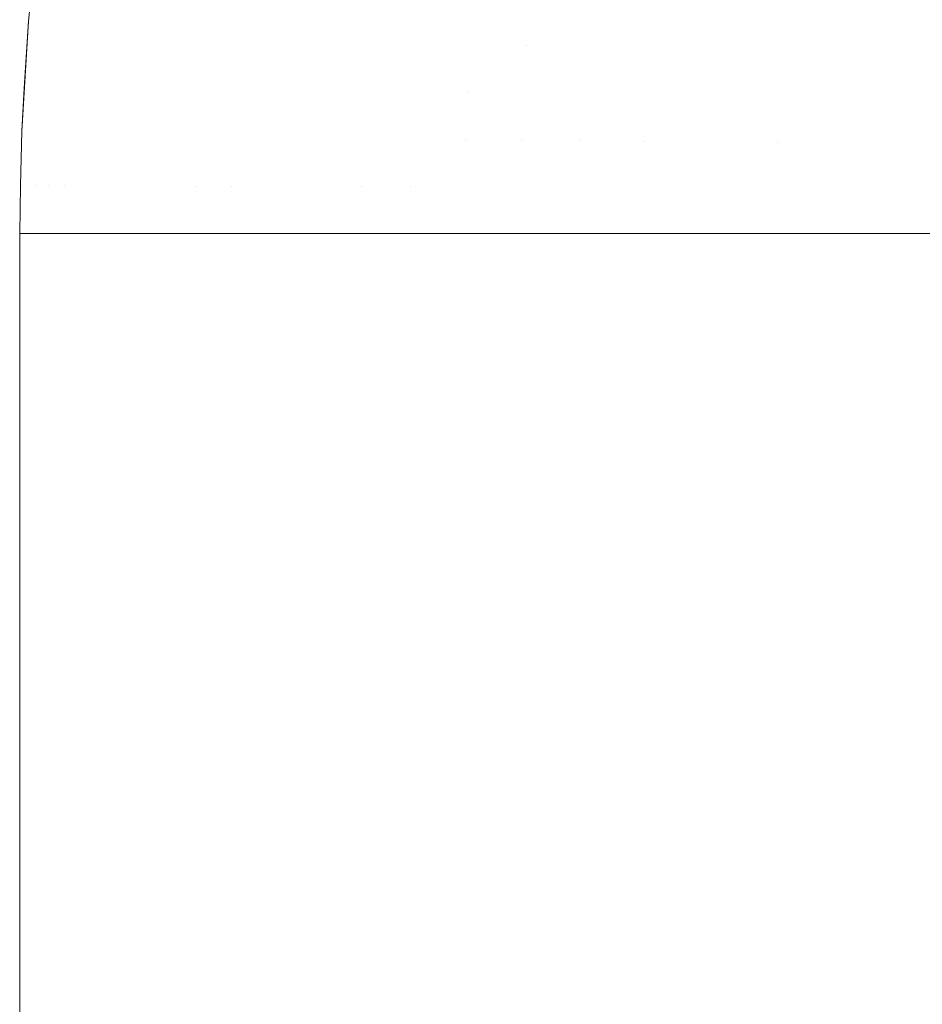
# Model space of a CAD drawing. Header units: centimetres. Extents: x -62 to 63, y 4 to 6.
# Tile 71 of 256: x -62.0865 to -62.0718, y 5.8876 to 5.9037. Entities that reach past the tile are written whole.
import ezdxf

# ---------------------------------------------------------------- set-up
doc = ezdxf.new("R2010")
doc.units = ezdxf.units.CM
doc.header["$LTSCALE"] = 2.54
doc.layers.add('Lucido design-1', color=7, linetype='Continuous')

# ---------------------------------------------------------------- blocks, each defined once
blk = doc.blocks.new('Gruppo-4-1')
at = {"color": 7, "linetype": 'Continuous', "lineweight": 9}
for points, invisible_edges in [([(-62.086212, 5.905473, -2276.92217), (-62.086396, 5.903675, -2276.92217), (-62.086396, 5.903675, -2276.32217), (-62.086343, 5.904194, -2276.32217)], 10), ([(-62.086396, 5.903675, -2276.92217), (-62.086212, 5.905473, -2276.92217), (-62.086238, 5.905009, -2276.923732), (-62.086322, 5.904194, -2276.923732)], 14), ([(-62.078273, 5.903276, -2276.296068), (-62.078126, 5.904843, -2276.296068), (-62.079042, 5.904862, -2276.297555), (-62.079123, 5.904072, -2276.297555)], 15), ([(-62.079123, 5.904072, -2276.946785), (-62.079042, 5.904862, -2276.946785), (-62.078126, 5.904843, -2276.948272), (-62.078273, 5.903276, -2276.948272)], 15), ([(-62.078273, 5.903276, -2276.296068), (-62.077306, 5.903263, -2276.29459), (-62.07716, 5.904823, -2276.29459), (-62.078126, 5.904843, -2276.296068)], 15), ([(-62.078126, 5.904843, -2276.948272), (-62.07716, 5.904823, -2276.94975), (-62.077306, 5.903263, -2276.94975), (-62.078273, 5.903276, -2276.948272)], 15), ([(-62.076142, 5.904802, -2276.293122), (-62.07716, 5.904823, -2276.29459), (-62.077306, 5.903263, -2276.29459), (-62.076288, 5.903249, -2276.293122)], 15), ([(-62.076288, 5.903249, -2276.951217), (-62.077306, 5.903263, -2276.94975), (-62.07716, 5.904823, -2276.94975), (-62.076142, 5.904802, -2276.951217)], 15), ([(-62.076288, 5.903249, -2276.293122), (-62.075219, 5.903235, -2276.291665), (-62.075074, 5.904781, -2276.291665), (-62.076142, 5.904802, -2276.293122)], 15), ([(-62.076142, 5.904802, -2276.951217), (-62.075074, 5.904781, -2276.952675), (-62.075219, 5.903235, -2276.952675), (-62.076288, 5.903249, -2276.951217)], 15), ([(-62.073957, 5.904758, -2276.290218), (-62.075074, 5.904781, -2276.291665), (-62.075219, 5.903235, -2276.291665), (-62.074102, 5.903219, -2276.290218)], 15), ([(-62.074102, 5.903219, -2276.954122), (-62.075219, 5.903235, -2276.952675), (-62.075074, 5.904781, -2276.952675), (-62.073957, 5.904758, -2276.954122)], 15), ([(-62.074102, 5.903219, -2276.290218), (-62.072935, 5.903204, -2276.288781), (-62.072792, 5.904734, -2276.288781), (-62.073957, 5.904758, -2276.290218)], 15), ([(-62.073957, 5.904758, -2276.954122), (-62.072792, 5.904734, -2276.955559), (-62.072935, 5.903204, -2276.955559), (-62.074102, 5.903219, -2276.954122)], 15), ([(-62.071578, 5.904709, -2276.287357), (-62.072792, 5.904734, -2276.288781), (-62.072935, 5.903204, -2276.288781), (-62.071721, 5.903187, -2276.287357)], 15), ([(-62.071721, 5.903187, -2276.956983), (-62.072935, 5.903204, -2276.955559), (-62.072792, 5.904734, -2276.955559), (-62.071578, 5.904709, -2276.956983)], 15), ([(-62.086343, 5.904194, -2276.32217), (-62.086396, 5.903675, -2276.32217), (-62.08639, 5.903385, -2276.320608), (-62.086322, 5.904194, -2276.320608)], 14), ([(-62.086322, 5.904194, -2276.923732), (-62.08639, 5.903385, -2276.923732), (-62.086396, 5.903675, -2276.92217)], 11), ([(-62.086322, 5.904194, -2276.320608), (-62.08639, 5.903385, -2276.320608), (-62.086304, 5.903384, -2276.319046), (-62.086236, 5.904193, -2276.319046)], 15), ([(-62.086236, 5.904193, -2276.925294), (-62.086304, 5.903384, -2276.925294), (-62.08639, 5.903385, -2276.923732), (-62.086322, 5.904194, -2276.923732)], 15), ([(-62.086236, 5.904193, -2276.319046), (-62.086304, 5.903384, -2276.319046), (-62.086161, 5.903382, -2276.317485), (-62.086093, 5.90419, -2276.317485)], 15), ([(-62.086093, 5.90419, -2276.926855), (-62.086161, 5.903382, -2276.926855), (-62.086304, 5.903384, -2276.925294), (-62.086236, 5.904193, -2276.925294)], 15), ([(-62.086093, 5.90419, -2276.317485), (-62.086161, 5.903382, -2276.317485), (-62.08596, 5.90338, -2276.315926), (-62.085893, 5.904187, -2276.315926)], 15), ([(-62.085893, 5.904187, -2276.928414), (-62.08596, 5.90338, -2276.928414), (-62.086161, 5.903382, -2276.926855), (-62.086093, 5.90419, -2276.926855)], 15), ([(-62.085893, 5.904187, -2276.315926), (-62.08596, 5.90338, -2276.315926), (-62.085703, 5.903376, -2276.314369), (-62.085635, 5.904182, -2276.314369)], 15), ([(-62.085635, 5.904182, -2276.929971), (-62.085703, 5.903376, -2276.929971), (-62.08596, 5.90338, -2276.928414), (-62.085893, 5.904187, -2276.928414)], 15), ([(-62.085635, 5.904182, -2276.314369), (-62.085703, 5.903376, -2276.314369), (-62.085389, 5.903372, -2276.312816), (-62.085321, 5.904177, -2276.312816)], 15), ([(-62.085321, 5.904177, -2276.931524), (-62.085389, 5.903372, -2276.931524), (-62.085703, 5.903376, -2276.929971), (-62.085635, 5.904182, -2276.929971)], 15), ([(-62.085321, 5.904177, -2276.312816), (-62.085389, 5.903372, -2276.312816), (-62.085018, 5.903367, -2276.311265), (-62.08495, 5.904171, -2276.311265)], 15), ([(-62.08495, 5.904171, -2276.933075), (-62.085018, 5.903367, -2276.933075), (-62.085389, 5.903372, -2276.931524), (-62.085321, 5.904177, -2276.931524)], 15), ([(-62.08495, 5.904171, -2276.311265), (-62.085018, 5.903367, -2276.311265), (-62.08459, 5.903361, -2276.309719), (-62.084523, 5.904163, -2276.309719)], 15), ([(-62.084523, 5.904163, -2276.934621), (-62.08459, 5.903361, -2276.934621), (-62.085018, 5.903367, -2276.933075), (-62.08495, 5.904171, -2276.933075)], 15), ([(-62.084523, 5.904163, -2276.309719), (-62.08459, 5.903361, -2276.309719), (-62.084107, 5.903355, -2276.308177), (-62.08404, 5.904155, -2276.308177)], 15), ([(-62.08404, 5.904155, -2276.936163), (-62.084107, 5.903355, -2276.936163), (-62.08459, 5.903361, -2276.934621), (-62.084523, 5.904163, -2276.934621)], 15), ([(-62.08404, 5.904155, -2276.308177), (-62.084107, 5.903355, -2276.308177), (-62.083568, 5.903347, -2276.30664), (-62.083501, 5.904146, -2276.30664)], 15), ([(-62.083501, 5.904146, -2276.9377), (-62.083568, 5.903347, -2276.9377), (-62.084107, 5.903355, -2276.936163), (-62.08404, 5.904155, -2276.936163)], 15), ([(-62.083501, 5.904146, -2276.30664), (-62.083568, 5.903347, -2276.30664), (-62.082974, 5.903339, -2276.305108), (-62.082907, 5.904136, -2276.305108)], 15), ([(-62.082907, 5.904136, -2276.939231), (-62.082974, 5.903339, -2276.939231), (-62.083568, 5.903347, -2276.9377), (-62.083501, 5.904146, -2276.9377)], 15), ([(-62.082907, 5.904136, -2276.305108), (-62.082974, 5.903339, -2276.305108), (-62.082325, 5.903331, -2276.303583), (-62.082258, 5.904125, -2276.303583)], 15), ([(-62.082258, 5.904125, -2276.940757), (-62.082325, 5.903331, -2276.940757), (-62.082974, 5.903339, -2276.939231), (-62.082907, 5.904136, -2276.939231)], 15), ([(-62.082258, 5.904125, -2276.303583), (-62.082325, 5.903331, -2276.303583), (-62.081621, 5.903321, -2276.302065), (-62.081554, 5.904113, -2276.302065)], 15), ([(-62.081554, 5.904113, -2276.942275), (-62.081621, 5.903321, -2276.942275), (-62.082325, 5.903331, -2276.940757), (-62.082258, 5.904125, -2276.940757)], 15), ([(-62.081554, 5.904113, -2276.302065), (-62.081621, 5.903321, -2276.302065), (-62.080864, 5.903311, -2276.300554), (-62.080797, 5.9041, -2276.300554)], 15), ([(-62.080797, 5.9041, -2276.943786), (-62.080864, 5.903311, -2276.943786), (-62.081621, 5.903321, -2276.942275), (-62.081554, 5.904113, -2276.942275)], 15), ([(-62.080797, 5.9041, -2276.300554), (-62.080864, 5.903311, -2276.300554), (-62.080053, 5.9033, -2276.29905), (-62.079987, 5.904087, -2276.29905)], 15), ([(-62.079987, 5.904087, -2276.94529), (-62.080053, 5.9033, -2276.94529), (-62.080864, 5.903311, -2276.943786), (-62.080797, 5.9041, -2276.943786)], 15), ([(-62.079987, 5.904087, -2276.29905), (-62.080053, 5.9033, -2276.29905), (-62.079189, 5.903288, -2276.297555), (-62.079123, 5.904072, -2276.297555)], 15), ([(-62.079123, 5.904072, -2276.946785), (-62.079189, 5.903288, -2276.946785), (-62.080053, 5.9033, -2276.94529), (-62.079987, 5.904087, -2276.94529)], 15), ([(-62.079123, 5.904072, -2276.297555), (-62.079189, 5.903288, -2276.297555), (-62.078273, 5.903276, -2276.296068)], 11), ([(-62.078273, 5.903276, -2276.948272), (-62.079189, 5.903288, -2276.946785), (-62.079123, 5.904072, -2276.946785)], 11), ([(-62.086396, 5.903675, -2276.92217), (-62.086505, 5.901882, -2276.92217), (-62.086505, 5.901882, -2276.32217), (-62.086462, 5.902583, -2276.32217)], 10), ([(-62.086505, 5.901882, -2276.92217), (-62.086396, 5.903675, -2276.92217), (-62.08639, 5.903385, -2276.923732), (-62.086443, 5.902583, -2276.923732)], 14), ([(-62.086443, 5.902583, -2276.320608), (-62.08639, 5.903385, -2276.320608), (-62.086396, 5.903675, -2276.32217), (-62.086462, 5.902583, -2276.32217)], 11), ([(-62.086462, 5.902583, -2276.32217), (-62.086396, 5.903675, -2276.32217), (-62.086396, 5.903675, -2276.92217)], 10), ([(-62.086357, 5.902582, -2276.319046), (-62.086304, 5.903384, -2276.319046), (-62.08639, 5.903385, -2276.320608), (-62.086443, 5.902583, -2276.320608)], 15), ([(-62.086443, 5.902583, -2276.923732), (-62.08639, 5.903385, -2276.923732), (-62.086304, 5.903384, -2276.925294), (-62.086357, 5.902582, -2276.925294)], 15), ([(-62.086213, 5.902581, -2276.317485), (-62.086161, 5.903382, -2276.317485), (-62.086304, 5.903384, -2276.319046), (-62.086357, 5.902582, -2276.319046)], 15), ([(-62.086357, 5.902582, -2276.925294), (-62.086304, 5.903384, -2276.925294), (-62.086161, 5.903382, -2276.926855), (-62.086213, 5.902581, -2276.926855)], 15), ([(-62.086013, 5.902579, -2276.315926), (-62.08596, 5.90338, -2276.315926), (-62.086161, 5.903382, -2276.317485), (-62.086213, 5.902581, -2276.317485)], 15), ([(-62.086213, 5.902581, -2276.926855), (-62.086161, 5.903382, -2276.926855), (-62.08596, 5.90338, -2276.928414), (-62.086013, 5.902579, -2276.928414)], 15), ([(-62.085755, 5.902576, -2276.314369), (-62.085703, 5.903376, -2276.314369), (-62.08596, 5.90338, -2276.315926), (-62.086013, 5.902579, -2276.315926)], 15), ([(-62.086013, 5.902579, -2276.928414), (-62.08596, 5.90338, -2276.928414), (-62.085703, 5.903376, -2276.929971), (-62.085755, 5.902576, -2276.929971)], 15), ([(-62.085441, 5.902573, -2276.312816), (-62.085389, 5.903372, -2276.312816), (-62.085703, 5.903376, -2276.314369), (-62.085755, 5.902576, -2276.314369)], 15), ([(-62.085755, 5.902576, -2276.929971), (-62.085703, 5.903376, -2276.929971), (-62.085389, 5.903372, -2276.931524), (-62.085441, 5.902573, -2276.931524)], 15), ([(-62.08507, 5.902569, -2276.311265), (-62.085018, 5.903367, -2276.311265), (-62.085389, 5.903372, -2276.312816), (-62.085441, 5.902573, -2276.312816)], 15), ([(-62.085441, 5.902573, -2276.931524), (-62.085389, 5.903372, -2276.931524), (-62.085018, 5.903367, -2276.933075), (-62.08507, 5.902569, -2276.933075)], 15), ([(-62.084642, 5.902565, -2276.309719), (-62.08459, 5.903361, -2276.309719), (-62.085018, 5.903367, -2276.311265), (-62.08507, 5.902569, -2276.311265)], 15), ([(-62.08507, 5.902569, -2276.933075), (-62.085018, 5.903367, -2276.933075), (-62.08459, 5.903361, -2276.934621), (-62.084642, 5.902565, -2276.934621)], 15), ([(-62.084159, 5.90256, -2276.308177), (-62.084107, 5.903355, -2276.308177), (-62.08459, 5.903361, -2276.309719), (-62.084642, 5.902565, -2276.309719)], 15), ([(-62.084642, 5.902565, -2276.934621), (-62.08459, 5.903361, -2276.934621), (-62.084107, 5.903355, -2276.936163), (-62.084159, 5.90256, -2276.936163)], 15), ([(-62.08362, 5.902554, -2276.30664), (-62.083568, 5.903347, -2276.30664), (-62.084107, 5.903355, -2276.308177), (-62.084159, 5.90256, -2276.308177)], 15), ([(-62.084159, 5.90256, -2276.936163), (-62.084107, 5.903355, -2276.936163), (-62.083568, 5.903347, -2276.9377), (-62.08362, 5.902554, -2276.9377)], 15), ([(-62.083025, 5.902548, -2276.305108), (-62.082974, 5.903339, -2276.305108), (-62.083568, 5.903347, -2276.30664), (-62.08362, 5.902554, -2276.30664)], 15), ([(-62.08362, 5.902554, -2276.9377), (-62.083568, 5.903347, -2276.9377), (-62.082974, 5.903339, -2276.939231), (-62.083025, 5.902548, -2276.939231)], 15), ([(-62.082376, 5.902542, -2276.303583), (-62.082325, 5.903331, -2276.303583), (-62.082974, 5.903339, -2276.305108), (-62.083025, 5.902548, -2276.305108)], 15), ([(-62.083025, 5.902548, -2276.939231), (-62.082974, 5.903339, -2276.939231), (-62.082325, 5.903331, -2276.940757), (-62.082376, 5.902542, -2276.940757)], 15), ([(-62.081672, 5.902535, -2276.302065), (-62.081621, 5.903321, -2276.302065), (-62.082325, 5.903331, -2276.303583), (-62.082376, 5.902542, -2276.303583)], 15), ([(-62.082376, 5.902542, -2276.940757), (-62.082325, 5.903331, -2276.940757), (-62.081621, 5.903321, -2276.942275), (-62.081672, 5.902535, -2276.942275)], 15), ([(-62.080915, 5.902527, -2276.300554), (-62.080864, 5.903311, -2276.300554), (-62.081621, 5.903321, -2276.302065), (-62.081672, 5.902535, -2276.302065)], 15), ([(-62.081672, 5.902535, -2276.942275), (-62.081621, 5.903321, -2276.942275), (-62.080864, 5.903311, -2276.943786), (-62.080915, 5.902527, -2276.943786)], 15), ([(-62.080104, 5.902519, -2276.29905), (-62.080053, 5.9033, -2276.29905), (-62.080864, 5.903311, -2276.300554), (-62.080915, 5.902527, -2276.300554)], 15), ([(-62.080915, 5.902527, -2276.943786), (-62.080864, 5.903311, -2276.943786), (-62.080053, 5.9033, -2276.94529), (-62.080104, 5.902519, -2276.94529)], 15), ([(-62.07924, 5.90251, -2276.297555), (-62.079189, 5.903288, -2276.297555), (-62.080053, 5.9033, -2276.29905), (-62.080104, 5.902519, -2276.29905)], 15), ([(-62.080104, 5.902519, -2276.94529), (-62.080053, 5.9033, -2276.94529), (-62.079189, 5.903288, -2276.946785), (-62.07924, 5.90251, -2276.946785)], 15), ([(-62.07836, 5.901732, -2276.296068), (-62.078273, 5.903276, -2276.296068), (-62.079189, 5.903288, -2276.297555), (-62.07924, 5.90251, -2276.297555)], 15), ([(-62.07924, 5.90251, -2276.946785), (-62.079189, 5.903288, -2276.946785), (-62.078273, 5.903276, -2276.948272), (-62.07836, 5.901732, -2276.948272)], 15), ([(-62.07836, 5.901732, -2276.296068), (-62.077392, 5.901726, -2276.29459), (-62.077306, 5.903263, -2276.29459), (-62.078273, 5.903276, -2276.296068)], 15), ([(-62.078273, 5.903276, -2276.948272), (-62.077306, 5.903263, -2276.94975), (-62.077392, 5.901726, -2276.94975), (-62.07836, 5.901732, -2276.948272)], 15), ([(-62.076288, 5.903249, -2276.293122), (-62.077306, 5.903263, -2276.29459), (-62.077392, 5.901726, -2276.29459), (-62.076373, 5.901719, -2276.293122)], 15), ([(-62.076373, 5.901719, -2276.951217), (-62.077392, 5.901726, -2276.94975), (-62.077306, 5.903263, -2276.94975), (-62.076288, 5.903249, -2276.951217)], 15), ([(-62.076373, 5.901719, -2276.293122), (-62.075304, 5.901712, -2276.291665), (-62.075219, 5.903235, -2276.291665), (-62.076288, 5.903249, -2276.293122)], 15), ([(-62.076288, 5.903249, -2276.951217), (-62.075219, 5.903235, -2276.952675), (-62.075304, 5.901712, -2276.952675), (-62.076373, 5.901719, -2276.951217)], 15), ([(-62.074102, 5.903219, -2276.290218), (-62.075219, 5.903235, -2276.291665), (-62.075304, 5.901712, -2276.291665), (-62.074186, 5.901704, -2276.290218)], 15), ([(-62.074186, 5.901704, -2276.954122), (-62.075304, 5.901712, -2276.952675), (-62.075219, 5.903235, -2276.952675), (-62.074102, 5.903219, -2276.954122)], 15), ([(-62.074186, 5.901704, -2276.290218), (-62.073019, 5.901696, -2276.288781), (-62.072935, 5.903204, -2276.288781), (-62.074102, 5.903219, -2276.290218)], 15), ([(-62.074102, 5.903219, -2276.954122), (-62.072935, 5.903204, -2276.955559), (-62.073019, 5.901696, -2276.955559), (-62.074186, 5.901704, -2276.954122)], 15), ([(-62.071721, 5.903187, -2276.287357), (-62.072935, 5.903204, -2276.288781), (-62.073019, 5.901696, -2276.288781), (-62.071804, 5.901688, -2276.287357)], 15), ([(-62.071804, 5.901688, -2276.956983), (-62.073019, 5.901696, -2276.955559), (-62.072935, 5.903204, -2276.955559), (-62.071721, 5.903187, -2276.956983)], 15), ([(-62.086462, 5.902583, -2276.32217), (-62.086505, 5.901882, -2276.32217), (-62.08648, 5.901787, -2276.320608), (-62.086443, 5.902583, -2276.320608)], 14), ([(-62.086443, 5.902583, -2276.923732), (-62.08648, 5.901787, -2276.923732), (-62.086505, 5.901882, -2276.92217)], 11), ([(-62.086443, 5.902583, -2276.320608), (-62.08648, 5.901787, -2276.320608), (-62.086393, 5.901786, -2276.319046), (-62.086357, 5.902582, -2276.319046)], 15), ([(-62.086357, 5.902582, -2276.925294), (-62.086393, 5.901786, -2276.925294), (-62.08648, 5.901787, -2276.923732), (-62.086443, 5.902583, -2276.923732)], 15), ([(-62.086357, 5.902582, -2276.319046), (-62.086393, 5.901786, -2276.319046), (-62.08625, 5.901785, -2276.317485), (-62.086213, 5.902581, -2276.317485)], 15), ([(-62.086213, 5.902581, -2276.926855), (-62.08625, 5.901785, -2276.926855), (-62.086393, 5.901786, -2276.925294), (-62.086357, 5.902582, -2276.925294)], 15), ([(-62.086213, 5.902581, -2276.317485), (-62.08625, 5.901785, -2276.317485), (-62.08605, 5.901784, -2276.315926), (-62.086013, 5.902579, -2276.315926)], 15), ([(-62.086013, 5.902579, -2276.928414), (-62.08605, 5.901784, -2276.928414), (-62.08625, 5.901785, -2276.926855), (-62.086213, 5.902581, -2276.926855)], 15), ([(-62.086013, 5.902579, -2276.315926), (-62.08605, 5.901784, -2276.315926), (-62.085792, 5.901782, -2276.314369), (-62.085755, 5.902576, -2276.314369)], 15), ([(-62.085755, 5.902576, -2276.929971), (-62.085792, 5.901782, -2276.929971), (-62.08605, 5.901784, -2276.928414), (-62.086013, 5.902579, -2276.928414)], 15), ([(-62.085755, 5.902576, -2276.314369), (-62.085792, 5.901782, -2276.314369), (-62.085478, 5.90178, -2276.312816), (-62.085441, 5.902573, -2276.312816)], 15), ([(-62.085441, 5.902573, -2276.931524), (-62.085478, 5.90178, -2276.931524), (-62.085792, 5.901782, -2276.929971), (-62.085755, 5.902576, -2276.929971)], 15), ([(-62.085441, 5.902573, -2276.312816), (-62.085478, 5.90178, -2276.312816), (-62.085106, 5.901777, -2276.311265), (-62.08507, 5.902569, -2276.311265)], 15), ([(-62.08507, 5.902569, -2276.933075), (-62.085106, 5.901777, -2276.933075), (-62.085478, 5.90178, -2276.931524), (-62.085441, 5.902573, -2276.931524)], 15), ([(-62.08507, 5.902569, -2276.311265), (-62.085106, 5.901777, -2276.311265), (-62.084679, 5.901774, -2276.309719), (-62.084642, 5.902565, -2276.309719)], 15), ([(-62.084642, 5.902565, -2276.934621), (-62.084679, 5.901774, -2276.934621), (-62.085106, 5.901777, -2276.933075), (-62.08507, 5.902569, -2276.933075)], 15), ([(-62.084642, 5.902565, -2276.309719), (-62.084679, 5.901774, -2276.309719), (-62.084196, 5.901771, -2276.308177), (-62.084159, 5.90256, -2276.308177)], 15), ([(-62.084159, 5.90256, -2276.936163), (-62.084196, 5.901771, -2276.936163), (-62.084679, 5.901774, -2276.934621), (-62.084642, 5.902565, -2276.934621)], 15), ([(-62.084159, 5.90256, -2276.308177), (-62.084196, 5.901771, -2276.308177), (-62.083656, 5.901768, -2276.30664), (-62.08362, 5.902554, -2276.30664)], 15), ([(-62.08362, 5.902554, -2276.9377), (-62.083656, 5.901768, -2276.9377), (-62.084196, 5.901771, -2276.936163), (-62.084159, 5.90256, -2276.936163)], 15), ([(-62.08362, 5.902554, -2276.30664), (-62.083656, 5.901768, -2276.30664), (-62.083062, 5.901764, -2276.305108), (-62.083025, 5.902548, -2276.305108)], 15), ([(-62.083025, 5.902548, -2276.939231), (-62.083062, 5.901764, -2276.939231), (-62.083656, 5.901768, -2276.9377), (-62.08362, 5.902554, -2276.9377)], 15), ([(-62.083025, 5.902548, -2276.305108), (-62.083062, 5.901764, -2276.305108), (-62.082412, 5.901759, -2276.303583), (-62.082376, 5.902542, -2276.303583)], 15), ([(-62.082376, 5.902542, -2276.940757), (-62.082412, 5.901759, -2276.940757), (-62.083062, 5.901764, -2276.939231), (-62.083025, 5.902548, -2276.939231)], 15), ([(-62.082376, 5.902542, -2276.303583), (-62.082412, 5.901759, -2276.303583), (-62.081709, 5.901755, -2276.302065), (-62.081672, 5.902535, -2276.302065)], 15), ([(-62.081672, 5.902535, -2276.942275), (-62.081709, 5.901755, -2276.942275), (-62.082412, 5.901759, -2276.940757), (-62.082376, 5.902542, -2276.940757)], 15), ([(-62.081672, 5.902535, -2276.302065), (-62.081709, 5.901755, -2276.302065), (-62.080951, 5.901749, -2276.300554), (-62.080915, 5.902527, -2276.300554)], 15), ([(-62.080915, 5.902527, -2276.943786), (-62.080951, 5.901749, -2276.943786), (-62.081709, 5.901755, -2276.942275), (-62.081672, 5.902535, -2276.942275)], 15), ([(-62.080915, 5.902527, -2276.300554), (-62.080951, 5.901749, -2276.300554), (-62.08014, 5.901744, -2276.29905), (-62.080104, 5.902519, -2276.29905)], 15), ([(-62.080104, 5.902519, -2276.94529), (-62.08014, 5.901744, -2276.94529), (-62.080951, 5.901749, -2276.943786), (-62.080915, 5.902527, -2276.943786)], 15), ([(-62.080104, 5.902519, -2276.29905), (-62.08014, 5.901744, -2276.29905), (-62.079276, 5.901738, -2276.297555), (-62.07924, 5.90251, -2276.297555)], 15), ([(-62.07924, 5.90251, -2276.946785), (-62.079276, 5.901738, -2276.946785), (-62.08014, 5.901744, -2276.94529), (-62.080104, 5.902519, -2276.94529)], 15), ([(-62.07924, 5.90251, -2276.297555), (-62.079276, 5.901738, -2276.297555), (-62.07836, 5.901732, -2276.296068)], 11), ([(-62.07836, 5.901732, -2276.948272), (-62.079276, 5.901738, -2276.946785), (-62.07924, 5.90251, -2276.946785)], 11), ([(-62.086501, 5.900996, -2276.320608), (-62.08648, 5.901787, -2276.320608), (-62.086505, 5.901882, -2276.32217), (-62.086522, 5.900996, -2276.32217)], 11), ([(-62.086522, 5.900996, -2276.32217), (-62.086505, 5.901882, -2276.32217), (-62.086505, 5.901882, -2276.92217), (-62.086522, 5.900996, -2276.92217)], 10), ([(-62.086522, 5.900996, -2276.92217), (-62.086505, 5.901882, -2276.92217), (-62.08648, 5.901787, -2276.923732), (-62.086501, 5.900996, -2276.923732)], 14), ([(-62.086415, 5.900996, -2276.319046), (-62.086393, 5.901786, -2276.319046), (-62.08648, 5.901787, -2276.320608), (-62.086501, 5.900996, -2276.320608)], 15), ([(-62.086501, 5.900996, -2276.923732), (-62.08648, 5.901787, -2276.923732), (-62.086393, 5.901786, -2276.925294), (-62.086415, 5.900996, -2276.925294)], 15), ([(-62.086272, 5.900995, -2276.317485), (-62.08625, 5.901785, -2276.317485), (-62.086393, 5.901786, -2276.319046), (-62.086415, 5.900996, -2276.319046)], 15), ([(-62.086415, 5.900996, -2276.925294), (-62.086393, 5.901786, -2276.925294), (-62.08625, 5.901785, -2276.926855), (-62.086272, 5.900995, -2276.926855)], 15), ([(-62.086071, 5.900995, -2276.315926), (-62.08605, 5.901784, -2276.315926), (-62.08625, 5.901785, -2276.317485), (-62.086272, 5.900995, -2276.317485)], 15), ([(-62.086272, 5.900995, -2276.926855), (-62.08625, 5.901785, -2276.926855), (-62.08605, 5.901784, -2276.928414), (-62.086071, 5.900995, -2276.928414)], 15), ([(-62.085814, 5.900994, -2276.314369), (-62.085792, 5.901782, -2276.314369), (-62.08605, 5.901784, -2276.315926), (-62.086071, 5.900995, -2276.315926)], 15), ([(-62.086071, 5.900995, -2276.928414), (-62.08605, 5.901784, -2276.928414), (-62.085792, 5.901782, -2276.929971), (-62.085814, 5.900994, -2276.929971)], 15), ([(-62.085499, 5.900993, -2276.312816), (-62.085478, 5.90178, -2276.312816), (-62.085792, 5.901782, -2276.314369), (-62.085814, 5.900994, -2276.314369)], 15), ([(-62.085814, 5.900994, -2276.929971), (-62.085792, 5.901782, -2276.929971), (-62.085478, 5.90178, -2276.931524), (-62.085499, 5.900993, -2276.931524)], 15), ([(-62.085128, 5.900992, -2276.311265), (-62.085106, 5.901777, -2276.311265), (-62.085478, 5.90178, -2276.312816), (-62.085499, 5.900993, -2276.312816)], 15), ([(-62.085499, 5.900993, -2276.931524), (-62.085478, 5.90178, -2276.931524), (-62.085106, 5.901777, -2276.933075), (-62.085128, 5.900992, -2276.933075)], 15), ([(-62.084701, 5.90099, -2276.309719), (-62.084679, 5.901774, -2276.309719), (-62.085106, 5.901777, -2276.311265), (-62.085128, 5.900992, -2276.311265)], 15), ([(-62.085128, 5.900992, -2276.933075), (-62.085106, 5.901777, -2276.933075), (-62.084679, 5.901774, -2276.934621), (-62.084701, 5.90099, -2276.934621)], 15), ([(-62.084217, 5.900989, -2276.308177), (-62.084196, 5.901771, -2276.308177), (-62.084679, 5.901774, -2276.309719), (-62.084701, 5.90099, -2276.309719)], 15), ([(-62.084701, 5.90099, -2276.934621), (-62.084679, 5.901774, -2276.934621), (-62.084196, 5.901771, -2276.936163), (-62.084217, 5.900989, -2276.936163)], 15), ([(-62.083678, 5.900987, -2276.30664), (-62.083656, 5.901768, -2276.30664), (-62.084196, 5.901771, -2276.308177), (-62.084217, 5.900989, -2276.308177)], 15), ([(-62.084217, 5.900989, -2276.936163), (-62.084196, 5.901771, -2276.936163), (-62.083656, 5.901768, -2276.9377), (-62.083678, 5.900987, -2276.9377)], 15), ([(-62.083083, 5.900985, -2276.305108), (-62.083062, 5.901764, -2276.305108), (-62.083656, 5.901768, -2276.30664), (-62.083678, 5.900987, -2276.30664)], 15), ([(-62.083678, 5.900987, -2276.9377), (-62.083656, 5.901768, -2276.9377), (-62.083062, 5.901764, -2276.939231), (-62.083083, 5.900985, -2276.939231)], 15), ([(-62.082434, 5.900983, -2276.303583), (-62.082412, 5.901759, -2276.303583), (-62.083062, 5.901764, -2276.305108), (-62.083083, 5.900985, -2276.305108)], 15), ([(-62.083083, 5.900985, -2276.939231), (-62.083062, 5.901764, -2276.939231), (-62.082412, 5.901759, -2276.940757), (-62.082434, 5.900983, -2276.940757)], 15), ([(-62.08173, 5.90098, -2276.302065), (-62.081709, 5.901755, -2276.302065), (-62.082412, 5.901759, -2276.303583), (-62.082434, 5.900983, -2276.303583)], 15), ([(-62.082434, 5.900983, -2276.940757), (-62.082412, 5.901759, -2276.940757), (-62.081709, 5.901755, -2276.942275), (-62.08173, 5.90098, -2276.942275)], 15), ([(-62.080972, 5.900978, -2276.300554), (-62.080951, 5.901749, -2276.300554), (-62.081709, 5.901755, -2276.302065), (-62.08173, 5.90098, -2276.302065)], 15), ([(-62.08173, 5.90098, -2276.942275), (-62.081709, 5.901755, -2276.942275), (-62.080951, 5.901749, -2276.943786), (-62.080972, 5.900978, -2276.943786)], 15), ([(-62.080161, 5.900975, -2276.29905), (-62.08014, 5.901744, -2276.29905), (-62.080951, 5.901749, -2276.300554), (-62.080972, 5.900978, -2276.300554)], 15), ([(-62.080972, 5.900978, -2276.943786), (-62.080951, 5.901749, -2276.943786), (-62.08014, 5.901744, -2276.94529), (-62.080161, 5.900975, -2276.94529)], 15), ([(-62.079276, 5.901738, -2276.297555), (-62.08014, 5.901744, -2276.29905), (-62.080161, 5.900975, -2276.29905)], 11), ([(-62.080161, 5.900975, -2276.94529), (-62.08014, 5.901744, -2276.94529), (-62.079276, 5.901738, -2276.946785)], 11), ([(-62.079513, 5.900212, -2276.297908), (-62.079276, 5.901738, -2276.297555), (-62.080161, 5.900975, -2276.29905)], 11), ([(-62.080161, 5.900975, -2276.94529), (-62.079276, 5.901738, -2276.946785), (-62.079568, 5.900212, -2276.946338)], 11), ([(-62.079276, 5.901738, -2276.946785), (-62.079297, 5.900212, -2276.946781), (-62.079568, 5.900212, -2276.946338)], 9), ([(-62.079513, 5.900212, -2276.297908), (-62.079298, 5.900212, -2276.297558), (-62.079276, 5.901738, -2276.297555)], 10), ([(-62.07836, 5.901732, -2276.296068), (-62.079276, 5.901738, -2276.297555), (-62.079298, 5.900212, -2276.297558), (-62.078211, 5.900212, -2276.295791)], 11), ([(-62.078273, 5.900212, -2276.948452), (-62.079297, 5.900212, -2276.946781), (-62.079276, 5.901738, -2276.946785), (-62.07836, 5.901732, -2276.948272)], 14), ([(-62.078211, 5.900212, -2276.295791), (-62.077409, 5.900212, -2276.294598), (-62.077392, 5.901726, -2276.29459), (-62.07836, 5.901732, -2276.296068)], 14), ([(-62.078273, 5.900212, -2276.948452), (-62.07836, 5.901732, -2276.948272), (-62.077392, 5.901726, -2276.94975)], 11), ([(-62.077392, 5.901726, -2276.94975), (-62.076816, 5.900212, -2276.95063), (-62.078273, 5.900212, -2276.948452)], 9), ([(-62.077392, 5.901726, -2276.29459), (-62.077409, 5.900212, -2276.294598), (-62.076746, 5.900212, -2276.29361)], 9), ([(-62.076746, 5.900212, -2276.29361), (-62.076373, 5.901719, -2276.293122), (-62.077392, 5.901726, -2276.29459)], 11), ([(-62.076816, 5.900212, -2276.95063), (-62.077392, 5.901726, -2276.94975), (-62.076373, 5.901719, -2276.951217)], 11), ([(-62.076373, 5.901719, -2276.951217), (-62.075304, 5.901712, -2276.952675), (-62.075179, 5.900212, -2276.952878), (-62.076816, 5.900212, -2276.95063)], 11), ([(-62.076746, 5.900212, -2276.29361), (-62.075101, 5.900212, -2276.291359), (-62.075304, 5.901712, -2276.291665), (-62.076373, 5.901719, -2276.293122)], 14), ([(-62.074186, 5.901704, -2276.290218), (-62.075304, 5.901712, -2276.291665), (-62.075101, 5.900212, -2276.291359)], 11), ([(-62.075179, 5.900212, -2276.952878), (-62.075304, 5.901712, -2276.952675), (-62.074186, 5.901704, -2276.954122)], 11), ([(-62.074186, 5.901704, -2276.954122), (-62.073341, 5.900212, -2276.955202), (-62.075179, 5.900212, -2276.952878)], 9), ([(-62.075101, 5.900212, -2276.291359), (-62.074202, 5.900212, -2276.290227), (-62.074186, 5.901704, -2276.290218)], 10), ([(-62.074202, 5.900212, -2276.290227), (-62.073254, 5.900212, -2276.289031), (-62.073019, 5.901696, -2276.288781), (-62.074186, 5.901704, -2276.290218)], 14), ([(-62.074186, 5.901704, -2276.954122), (-62.073019, 5.901696, -2276.955559), (-62.073341, 5.900212, -2276.955202)], 11), ([(-62.071279, 5.900212, -2276.95761), (-62.073341, 5.900212, -2276.955202), (-62.073019, 5.901696, -2276.955559), (-62.071804, 5.901688, -2276.956983)], 14), ([(-62.071804, 5.901688, -2276.287357), (-62.073019, 5.901696, -2276.288781), (-62.073254, 5.900212, -2276.289031), (-62.071821, 5.900212, -2276.287365)], 11), ([(-62.086522, 5.900996, -2276.32217), (-62.086537, 5.900212, -2276.32217), (-62.086503, 5.900212, -2276.320608), (-62.086501, 5.900996, -2276.320608)], 12), ([(-62.086522, 5.900996, -2276.92217), (-62.086537, 5.900212, -2276.92217), (-62.086537, 5.900212, -2276.32217), (-62.086522, 5.900996, -2276.32217)], 8), ([(-62.086501, 5.900996, -2276.923732), (-62.086505, 5.900212, -2276.923732), (-62.086537, 5.900212, -2276.92217), (-62.086522, 5.900996, -2276.92217)], 9), ([(-62.0865, 5.900212, -2276.923946), (-62.086505, 5.900212, -2276.923732), (-62.086501, 5.900996, -2276.923732)], 10), ([(-62.086501, 5.900996, -2276.320608), (-62.086503, 5.900212, -2276.320608), (-62.086497, 5.900212, -2276.320315)], 9), ([(-62.086497, 5.900212, -2276.320315), (-62.086383, 5.900212, -2276.318551), (-62.086415, 5.900996, -2276.319046), (-62.086501, 5.900996, -2276.320608)], 14), ([(-62.086501, 5.900996, -2276.923732), (-62.086415, 5.900996, -2276.925294), (-62.08639, 5.900212, -2276.925709), (-62.0865, 5.900212, -2276.923946)], 11), ([(-62.086272, 5.900995, -2276.317485), (-62.086415, 5.900996, -2276.319046), (-62.086383, 5.900212, -2276.318551)], 11), ([(-62.08639, 5.900212, -2276.925709), (-62.086415, 5.900996, -2276.925294), (-62.086272, 5.900995, -2276.926855)], 11), ([(-62.086272, 5.900995, -2276.926855), (-62.086206, 5.900212, -2276.927476), (-62.08639, 5.900212, -2276.925709)], 9), ([(-62.086383, 5.900212, -2276.318551), (-62.086196, 5.900212, -2276.316784), (-62.086272, 5.900995, -2276.317485)], 10), ([(-62.086272, 5.900995, -2276.317485), (-62.086196, 5.900212, -2276.316784), (-62.086071, 5.900995, -2276.315926)], 11), ([(-62.086206, 5.900212, -2276.927476), (-62.086272, 5.900995, -2276.926855), (-62.086071, 5.900995, -2276.928414)], 11), ([(-62.086071, 5.900995, -2276.928414), (-62.085947, 5.900212, -2276.92925), (-62.086206, 5.900212, -2276.927476)], 9), ([(-62.086071, 5.900995, -2276.315926), (-62.086196, 5.900212, -2276.316784), (-62.085934, 5.900212, -2276.315009)], 9), ([(-62.085934, 5.900212, -2276.315009), (-62.085814, 5.900994, -2276.314369), (-62.086071, 5.900995, -2276.315926)], 11), ([(-62.085814, 5.900994, -2276.929971), (-62.085947, 5.900212, -2276.92925), (-62.086071, 5.900995, -2276.928414)], 11), ([(-62.085611, 5.900212, -2276.931038), (-62.085947, 5.900212, -2276.92925), (-62.085814, 5.900994, -2276.929971)], 10), ([(-62.085814, 5.900994, -2276.314369), (-62.085934, 5.900212, -2276.315009), (-62.085594, 5.900212, -2276.313221)], 9), ([(-62.085594, 5.900212, -2276.313221), (-62.085499, 5.900993, -2276.312816), (-62.085814, 5.900994, -2276.314369)], 11), ([(-62.085814, 5.900994, -2276.929971), (-62.085499, 5.900993, -2276.931524), (-62.085611, 5.900212, -2276.931038)], 11), ([(-62.085128, 5.900992, -2276.933075), (-62.085195, 5.900212, -2276.932842), (-62.085611, 5.900212, -2276.931038), (-62.085499, 5.900993, -2276.931524)], 13), ([(-62.085499, 5.900993, -2276.312816), (-62.085594, 5.900212, -2276.313221), (-62.085174, 5.900212, -2276.311417), (-62.085128, 5.900992, -2276.311265)], 13), ([(-62.084701, 5.90099, -2276.934621), (-62.084694, 5.900212, -2276.934667), (-62.085195, 5.900212, -2276.932842), (-62.085128, 5.900992, -2276.933075)], 13), ([(-62.085128, 5.900992, -2276.311265), (-62.085174, 5.900212, -2276.311417), (-62.08467, 5.900212, -2276.30959), (-62.084701, 5.90099, -2276.309719)], 13), ([(-62.084701, 5.90099, -2276.309719), (-62.08467, 5.900212, -2276.30959), (-62.084076, 5.900212, -2276.307738), (-62.084217, 5.900989, -2276.308177)], 13), ([(-62.084217, 5.900989, -2276.936163), (-62.084105, 5.900212, -2276.936518), (-62.084694, 5.900212, -2276.934667), (-62.084701, 5.90099, -2276.934621)], 13), ([(-62.083678, 5.900987, -2276.30664), (-62.084217, 5.900989, -2276.308177), (-62.084076, 5.900212, -2276.307738)], 11), ([(-62.084105, 5.900212, -2276.936518), (-62.084217, 5.900989, -2276.936163), (-62.083678, 5.900987, -2276.9377)], 11), ([(-62.083678, 5.900987, -2276.9377), (-62.08342, 5.900212, -2276.9384), (-62.084105, 5.900212, -2276.936518)], 9), ([(-62.084076, 5.900212, -2276.307738), (-62.083387, 5.900212, -2276.305854), (-62.083678, 5.900987, -2276.30664)], 10), ([(-62.083678, 5.900987, -2276.30664), (-62.083387, 5.900212, -2276.305854), (-62.083083, 5.900985, -2276.305108)], 11), ([(-62.083083, 5.900985, -2276.939231), (-62.08342, 5.900212, -2276.9384), (-62.083678, 5.900987, -2276.9377)], 11), ([(-62.082634, 5.900212, -2276.940318), (-62.08342, 5.900212, -2276.9384), (-62.083083, 5.900985, -2276.939231)], 10), ([(-62.083083, 5.900985, -2276.305108), (-62.083387, 5.900212, -2276.305854), (-62.082596, 5.900212, -2276.303934)], 9), ([(-62.082596, 5.900212, -2276.303934), (-62.082434, 5.900983, -2276.303583), (-62.083083, 5.900985, -2276.305108)], 11), ([(-62.083083, 5.900985, -2276.939231), (-62.082434, 5.900983, -2276.940757), (-62.082634, 5.900212, -2276.940318)], 11), ([(-62.08173, 5.90098, -2276.942275), (-62.081737, 5.900212, -2276.942275), (-62.082634, 5.900212, -2276.940318), (-62.082434, 5.900983, -2276.940757)], 13), ([(-62.082434, 5.900983, -2276.303583), (-62.082596, 5.900212, -2276.303934), (-62.081693, 5.900212, -2276.301974), (-62.08173, 5.90098, -2276.302065)], 13), ([(-62.080972, 5.900978, -2276.943786), (-62.080972, 5.900212, -2276.943783), (-62.081737, 5.900212, -2276.942275), (-62.08173, 5.90098, -2276.942275)], 13), ([(-62.08173, 5.90098, -2276.302065), (-62.081693, 5.900212, -2276.301974), (-62.080669, 5.900212, -2276.299967), (-62.080972, 5.900978, -2276.300554)], 13), ([(-62.080161, 5.900975, -2276.29905), (-62.080972, 5.900978, -2276.300554), (-62.080669, 5.900212, -2276.299967)], 11), ([(-62.080718, 5.900212, -2276.944282), (-62.080972, 5.900978, -2276.943786), (-62.080161, 5.900975, -2276.94529)], 11), ([(-62.080718, 5.900212, -2276.944282), (-62.080972, 5.900212, -2276.943783), (-62.080972, 5.900978, -2276.943786)], 10), ([(-62.080161, 5.900975, -2276.94529), (-62.080158, 5.900212, -2276.945284), (-62.080718, 5.900212, -2276.944282)], 9), ([(-62.080669, 5.900212, -2276.299967), (-62.080158, 5.900212, -2276.299056), (-62.080161, 5.900975, -2276.29905)], 10), ([(-62.080161, 5.900975, -2276.29905), (-62.080158, 5.900212, -2276.299056), (-62.079513, 5.900212, -2276.297908)], 9), ([(-62.079568, 5.900212, -2276.946338), (-62.080158, 5.900212, -2276.945284), (-62.080161, 5.900975, -2276.94529)], 10), ([(-62.086503, 5.900212, -2276.320608), (-62.086537, 5.900212, -2276.32217), (-62.086537, 4.300212, -2276.32217), (-62.086503, 4.300212, -2276.320608)], 8), ([(-62.086505, 4.300212, -2276.923732), (-62.086537, 4.300212, -2276.92217), (-62.086537, 5.900212, -2276.92217), (-62.086505, 5.900212, -2276.923732)], 8), ([(-62.086505, 5.900212, -2276.923732), (-62.0865, 5.900212, -2276.923946), (-62.0865, 4.300212, -2276.923946), (-62.086505, 4.300212, -2276.923732)], 10), ([(-62.086503, 4.300212, -2276.320608), (-62.086497, 4.300212, -2276.320315), (-62.086497, 5.900212, -2276.320315), (-62.086503, 5.900212, -2276.320608)], 10), ([(-62.0865, 5.900212, -2276.923946), (-62.08639, 5.900212, -2276.925709), (-62.08639, 4.300212, -2276.925709), (-62.086416, 4.300212, -2276.925294)], 10), ([(-62.086416, 4.300212, -2276.925294), (-62.0865, 4.300212, -2276.923946), (-62.0865, 5.900212, -2276.923946)], 10), ([(-62.086497, 5.900212, -2276.320315), (-62.086497, 4.300212, -2276.320315), (-62.086383, 4.300212, -2276.318551), (-62.086383, 5.900212, -2276.318551)], 5), ([(-62.08639, 4.300212, -2276.925709), (-62.08639, 5.900212, -2276.925709), (-62.086206, 5.900212, -2276.927476), (-62.086206, 4.300212, -2276.927476)], 5), ([(-62.086196, 5.900212, -2276.316784), (-62.086383, 5.900212, -2276.318551), (-62.086383, 4.300212, -2276.318551), (-62.086271, 4.300212, -2276.317486)], 10), ([(-62.086271, 4.300212, -2276.317486), (-62.086196, 4.300212, -2276.316784), (-62.086196, 5.900212, -2276.316784)], 10), ([(-62.086206, 5.900212, -2276.927476), (-62.085947, 5.900212, -2276.92925), (-62.085947, 4.300212, -2276.92925), (-62.08607, 4.300212, -2276.928413)], 10), ([(-62.08607, 4.300212, -2276.928413), (-62.086206, 4.300212, -2276.927476), (-62.086206, 5.900212, -2276.927476)], 10), ([(-62.086196, 5.900212, -2276.316784), (-62.086196, 4.300212, -2276.316784), (-62.085934, 4.300212, -2276.315009), (-62.085934, 5.900212, -2276.315009)], 5), ([(-62.085947, 4.300212, -2276.92925), (-62.085947, 5.900212, -2276.92925), (-62.085611, 5.900212, -2276.931038), (-62.085611, 4.300212, -2276.931038)], 5), ([(-62.085594, 5.900212, -2276.313221), (-62.085934, 5.900212, -2276.315009), (-62.085934, 4.300212, -2276.315009), (-62.085813, 4.300212, -2276.314371)], 10), ([(-62.085813, 4.300212, -2276.314371), (-62.085594, 4.300212, -2276.313221), (-62.085594, 5.900212, -2276.313221)], 10), ([(-62.085611, 5.900212, -2276.931038), (-62.085195, 5.900212, -2276.932842), (-62.085195, 4.300212, -2276.932842), (-62.085499, 4.300212, -2276.931523)], 10), ([(-62.085499, 4.300212, -2276.931523), (-62.085611, 4.300212, -2276.931038), (-62.085611, 5.900212, -2276.931038)], 10), ([(-62.085594, 5.900212, -2276.313221), (-62.085594, 4.300212, -2276.313221), (-62.085174, 4.300212, -2276.311417), (-62.085174, 5.900212, -2276.311417)], 5), ([(-62.085195, 5.900212, -2276.932842), (-62.084694, 5.900212, -2276.934667), (-62.084694, 4.300212, -2276.934667), (-62.084707, 4.300212, -2276.934621)], 10), ([(-62.084707, 4.300212, -2276.934621), (-62.085195, 4.300212, -2276.932842), (-62.085195, 5.900212, -2276.932842)], 10), ([(-62.08467, 5.900212, -2276.30959), (-62.085174, 5.900212, -2276.311417), (-62.085174, 4.300212, -2276.311417), (-62.085133, 4.300212, -2276.311266)], 10), ([(-62.085133, 4.300212, -2276.311266), (-62.08467, 4.300212, -2276.30959), (-62.08467, 5.900212, -2276.30959)], 10), ([(-62.084694, 4.300212, -2276.934667), (-62.084694, 5.900212, -2276.934667), (-62.084105, 5.900212, -2276.936518), (-62.084105, 4.300212, -2276.936518)], 5), ([(-62.084076, 5.900212, -2276.307738), (-62.08467, 5.900212, -2276.30959), (-62.08467, 4.300212, -2276.30959), (-62.084218, 4.300212, -2276.308179)], 10), ([(-62.084218, 4.300212, -2276.308179), (-62.084076, 4.300212, -2276.307738), (-62.084076, 5.900212, -2276.307738)], 10), ([(-62.084105, 5.900212, -2276.936518), (-62.08342, 5.900212, -2276.9384), (-62.08342, 4.300212, -2276.9384), (-62.083676, 4.300212, -2276.937697)], 10), ([(-62.083676, 4.300212, -2276.937697), (-62.084105, 4.300212, -2276.936518), (-62.084105, 5.900212, -2276.936518)], 10), ([(-62.084076, 5.900212, -2276.307738), (-62.084076, 4.300212, -2276.307738), (-62.083387, 4.300212, -2276.305854), (-62.083387, 5.900212, -2276.305854)], 5), ([(-62.08342, 4.300212, -2276.9384), (-62.08342, 5.900212, -2276.9384), (-62.082634, 5.900212, -2276.940318), (-62.082634, 4.300212, -2276.940318)], 5), ([(-62.082596, 5.900212, -2276.303934), (-62.083387, 5.900212, -2276.305854), (-62.083387, 4.300212, -2276.305854), (-62.083081, 4.300212, -2276.305112)], 10), ([(-62.083081, 4.300212, -2276.305112), (-62.082596, 4.300212, -2276.303934), (-62.082596, 5.900212, -2276.303934)], 10), ([(-62.082634, 5.900212, -2276.940318), (-62.081736, 5.900212, -2276.942277), (-62.081736, 4.300212, -2276.942277), (-62.082434, 4.300212, -2276.940753)], 10), ([(-62.082434, 4.300212, -2276.940753), (-62.082634, 4.300212, -2276.940318), (-62.082634, 5.900212, -2276.940318)], 10), ([(-62.081693, 5.900212, -2276.301974), (-62.082596, 5.900212, -2276.303934), (-62.082596, 4.300212, -2276.303934), (-62.081735, 4.300212, -2276.302066)], 10), ([(-62.080718, 4.300212, -2276.944282), (-62.081736, 4.300212, -2276.942277), (-62.081736, 5.900212, -2276.942277), (-62.080972, 5.900212, -2276.943783)], 10), ([(-62.081735, 4.300212, -2276.302066), (-62.081693, 4.300212, -2276.301974), (-62.081693, 5.900212, -2276.301974)], 10), ([(-62.081693, 5.900212, -2276.301974), (-62.081693, 4.300212, -2276.301974), (-62.080669, 4.300212, -2276.299967), (-62.080669, 5.900212, -2276.299967)], 5), ([(-62.080972, 5.900212, -2276.943783), (-62.080718, 5.900212, -2276.944282), (-62.080718, 4.300212, -2276.944282)], 10), ([(-62.080158, 4.300212, -2276.945284), (-62.080718, 4.300212, -2276.944282), (-62.080718, 5.900212, -2276.944282), (-62.080158, 5.900212, -2276.945284)], 10), ([(-62.080158, 5.900212, -2276.299056), (-62.080669, 5.900212, -2276.299967), (-62.080669, 4.300212, -2276.299967), (-62.080158, 4.300212, -2276.299056)], 10), ([(-62.080158, 4.300212, -2276.299056), (-62.079513, 4.300212, -2276.297908), (-62.079513, 5.900212, -2276.297908), (-62.080158, 5.900212, -2276.299056)], 10), ([(-62.080158, 5.900212, -2276.945284), (-62.079568, 5.900212, -2276.946338), (-62.079568, 4.300212, -2276.946338), (-62.080158, 4.300212, -2276.945284)], 10), ([(-62.079297, 4.300212, -2276.946781), (-62.079568, 4.300212, -2276.946338), (-62.079568, 5.900212, -2276.946338), (-62.079297, 5.900212, -2276.946781)], 10), ([(-62.079298, 5.900212, -2276.297558), (-62.079513, 5.900212, -2276.297908), (-62.079513, 4.300212, -2276.297908), (-62.079298, 4.300212, -2276.297558)], 10), ([(-62.079298, 4.300212, -2276.297558), (-62.078211, 4.300212, -2276.295791), (-62.078211, 5.900212, -2276.295791), (-62.079298, 5.900212, -2276.297558)], 10), ([(-62.079297, 5.900212, -2276.946781), (-62.078273, 5.900212, -2276.948452), (-62.078273, 4.300212, -2276.948452), (-62.078384, 4.300212, -2276.94827)], 10), ([(-62.078384, 4.300212, -2276.94827), (-62.079297, 4.300212, -2276.946781), (-62.079297, 5.900212, -2276.946781)], 10), ([(-62.078273, 4.300212, -2276.948452), (-62.078273, 5.900212, -2276.948452), (-62.076816, 5.900212, -2276.95063), (-62.076816, 4.300212, -2276.95063)], 5), ([(-62.077409, 5.900212, -2276.294598), (-62.078211, 5.900212, -2276.295791), (-62.078211, 4.300212, -2276.295791), (-62.077409, 4.300212, -2276.294598)], 10), ([(-62.077409, 4.300212, -2276.294598), (-62.076746, 4.300212, -2276.29361), (-62.076746, 5.900212, -2276.29361), (-62.077409, 5.900212, -2276.294598)], 10), ([(-62.076816, 5.900212, -2276.95063), (-62.075179, 5.900212, -2276.952878), (-62.075179, 4.300212, -2276.952878), (-62.076393, 4.300212, -2276.951211)], 10), ([(-62.076393, 4.300212, -2276.951211), (-62.076816, 4.300212, -2276.95063), (-62.076816, 5.900212, -2276.95063)], 10), ([(-62.075101, 5.900212, -2276.291359), (-62.076746, 5.900212, -2276.29361), (-62.076746, 4.300212, -2276.29361), (-62.075327, 4.300212, -2276.291669)], 10), ([(-62.075327, 4.300212, -2276.291669), (-62.075101, 4.300212, -2276.291359), (-62.075101, 5.900212, -2276.291359)], 10), ([(-62.075179, 5.900212, -2276.952878), (-62.073341, 5.900212, -2276.955202), (-62.073341, 4.300212, -2276.955202), (-62.074202, 4.300212, -2276.954113)], 10), ([(-62.074202, 4.300212, -2276.954113), (-62.075179, 4.300212, -2276.952878), (-62.075179, 5.900212, -2276.952878)], 10), ([(-62.074202, 5.900212, -2276.290227), (-62.075101, 5.900212, -2276.291359), (-62.075101, 4.300212, -2276.291359), (-62.074202, 4.300212, -2276.290227)], 10), ([(-62.074202, 4.300212, -2276.290227), (-62.073254, 4.300212, -2276.289031), (-62.073254, 5.900212, -2276.289031), (-62.074202, 5.900212, -2276.290227)], 10), ([(-62.073341, 5.900212, -2276.955202), (-62.071279, 5.900212, -2276.95761), (-62.071279, 4.300212, -2276.95761), (-62.071822, 4.300212, -2276.956976)], 10), ([(-62.071822, 4.300212, -2276.956976), (-62.073341, 4.300212, -2276.955202), (-62.073341, 5.900212, -2276.955202)], 10), ([(-62.071821, 5.900212, -2276.287365), (-62.073254, 5.900212, -2276.289031), (-62.073254, 4.300212, -2276.289031), (-62.071821, 4.300212, -2276.287365)], 10)]:
    blk.add_3dface(points, dxfattribs=dict(at, invisible_edges=invisible_edges))
blk.add_3dface([(-62.086537, 4.300212, -2276.92217), (-62.086537, 4.300212, -2276.32217), (-62.086537, 5.900212, -2276.32217), (-62.086537, 5.900212, -2276.92217)], dxfattribs=at)
blk = doc.blocks.new('Gruppo-5-1')
at = {"color": 7}
blk.add_blockref('Gruppo-4-1', (0, 0), dxfattribs=at)

msp = doc.modelspace()

# ---------------------------------------------------------------- block references
at = {"layer": 'Lucido design-1', "color": 7}
msp.add_blockref('Gruppo-5-1', (0, 0), dxfattribs=at)

doc.saveas('drawing.dxf')
